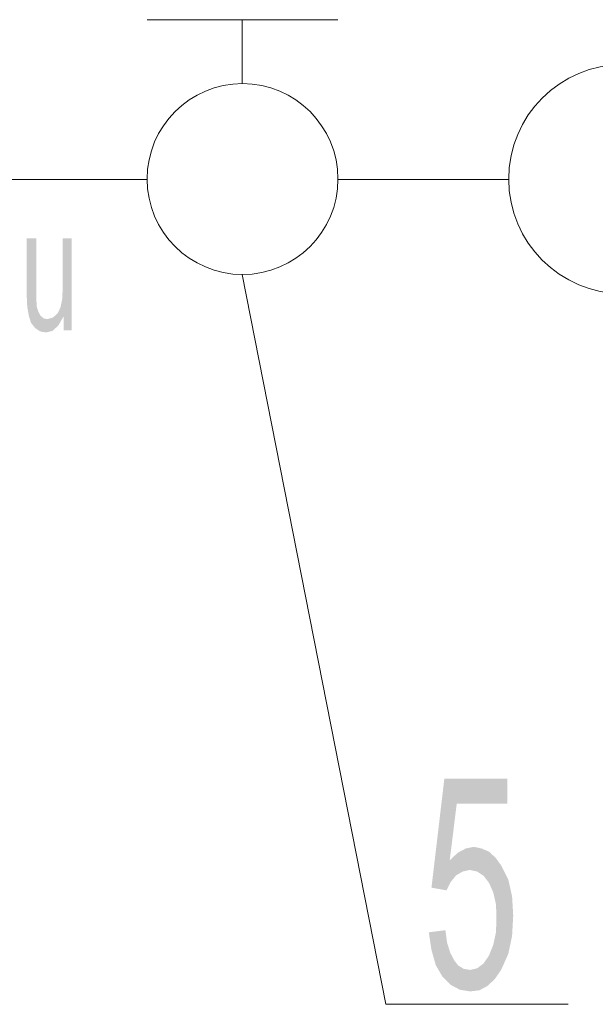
# Model space of a CAD drawing. Header units: millimetres. Extents: x -2603 to 1446, y -6775 to 6616.
# Tile 9 of 74: x -1719 to -1633, y -5544 to -5396. Entities that reach past the tile are written whole.
import ezdxf

# ---------------------------------------------------------------- set-up
doc = ezdxf.new("R2010")
doc.units = ezdxf.units.MM
doc.layers.get('0').update_dxf_attribs({"color": 252})

msp = doc.modelspace()

# ---------------------------------------------------------------- hatches: boundary and pattern name
h = msp.add_hatch(color=7)
h.dxf.hatch_style = 2
h.paths.add_polyline_path([(-1710.91, -5442.87), (-1712.11, -5442.87), (-1712.11, -5440.86), (-1712.19, -5440.86), (-1712.92, -5442.14), (-1713.8, -5442.95), (-1714.77, -5443.19), (-1715.65, -5443.03), (-1716.38, -5442.54), (-1717.02, -5441.74), (-1717.34, -5440.7), (-1717.58, -5439.33), (-1717.66, -5437.64), (-1717.66, -5429.11), (-1716.22, -5429.11), (-1716.22, -5436.75), (-1716.22, -5438.28), (-1716.14, -5439.41), (-1715.89, -5440.13), (-1715.57, -5440.7), (-1715.09, -5441.1), (-1714.53, -5441.18), (-1713.72, -5440.94), (-1713, -5440.29), (-1712.6, -5439.41), (-1712.35, -5438.2), (-1712.27, -5436.51), (-1712.27, -5429.11), (-1710.91, -5429.11)])
h = msp.add_hatch(color=7)
h.dxf.hatch_style = 2
h.paths.add_polyline_path([(-1654.37, -5522.17), (-1653.16, -5521.04), (-1651.95, -5520.4), (-1650.75, -5520.16), (-1649.62, -5520.4), (-1648.49, -5520.88), (-1647.53, -5521.77), (-1646.64, -5522.97), (-1645.6, -5525.07), (-1645.04, -5527.56), (-1644.87, -5530.45), (-1645.04, -5533.51), (-1645.6, -5536.16), (-1646.64, -5538.5), (-1647.61, -5539.94), (-1648.74, -5540.99), (-1649.94, -5541.63), (-1651.31, -5541.79), (-1652.84, -5541.55), (-1654.2, -5540.83), (-1655.49, -5539.54), (-1656.46, -5537.85), (-1657.1, -5535.6), (-1657.5, -5532.95), (-1655.01, -5532.63), (-1654.77, -5534.48), (-1654.29, -5536), (-1653.72, -5537.13), (-1653.08, -5537.93), (-1652.27, -5538.42), (-1651.31, -5538.58), (-1650.26, -5538.34), (-1649.3, -5537.61), (-1648.49, -5536.41), (-1647.85, -5534.8), (-1647.45, -5532.95), (-1647.37, -5530.86), (-1647.45, -5528.76), (-1647.85, -5527), (-1648.49, -5525.55), (-1649.3, -5524.5), (-1650.26, -5523.86), (-1651.39, -5523.62), (-1652.44, -5523.86), (-1653.4, -5524.42), (-1654.2, -5525.39), (-1654.85, -5526.67), (-1657.1, -5526.27), (-1655.17, -5509.94), (-1645.76, -5509.94), (-1645.76, -5513.72), (-1653.32, -5513.72)])

# ---------------------------------------------------------------- linework, layer by layer
at = {"color": 7, "lineweight": 0}
for points in [[(-1699.65, -5396.38), (-1671.09, -5396.38)], [(-1685.41, -5405.95), (-1685.41, -5396.38)], [(-1663.94, -5543.72), (-1685.41, -5434.5)], [(-1663.94, -5543.72), (-1636.67, -5543.72)]]:
    msp.add_lwpolyline(points, dxfattribs=at)
at = {"color": 4, "lineweight": 0, "true_color": 0x00ffff}
for points in [[(-1796.48, -5420.27), (-1699.65, -5420.27)], [(-1671.09, -5420.27), (-1645.52, -5420.27)], [(-1645.52, -5420.27), (-1671.09, -5420.27)]]:
    msp.add_lwpolyline(points, dxfattribs=at)
at = {"color": 7, "lineweight": 0}
for centre, radius in [((-1628.39, -5420.23), 17.15), ((-1685.37, -5420.23), 14.28)]:
    msp.add_circle(centre, radius, dxfattribs=at)

doc.saveas('drawing.dxf')
